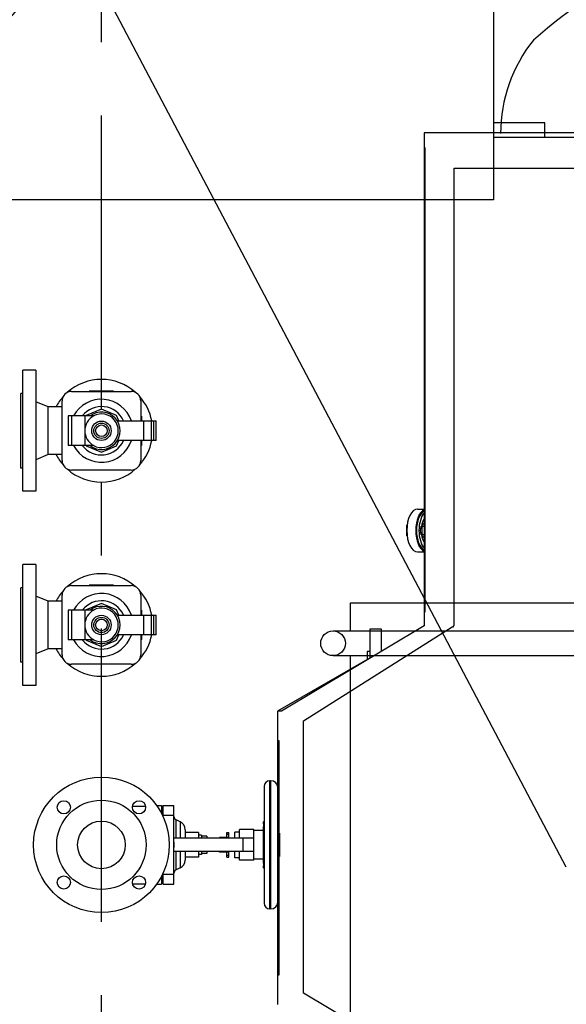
# Model space of a CAD drawing. Header units: millimetres. Extents: x 226749 to 325316, y -44191 to 40236.
# Tile 154 of 164: x 292903 to 293649, y 13402 to 14746. Entities that reach past the tile are written whole.
import ezdxf

# ---------------------------------------------------------------- set-up
doc = ezdxf.new("R2010")
doc.units = ezdxf.units.MM
doc.header["$LTSCALE"] = 100
doc.linetypes.add('CENTER', pattern=[7, 4, -1, 1, -1])
doc.layers.add('K_URZĄDZENIA', color=4, linetype='Continuous')
doc.layers.add('OPISY', color=7, linetype='Continuous')

# ---------------------------------------------------------------- blocks, each defined once
blk = doc.blocks.new('ZBIORNIK_RZUT')
at = {"layer": 'K_URZĄDZENIA'}
for p, q in [((147582.7, 97243.9), (147582.7, 95849.8)), ((147631, 95890.8), (147631, 97203.9)), ((148254.7, 95890.8), (147631, 95890.8)), ((148255.4, 95889.8), (148254.7, 95890.8)), ((148256.5, 95889.8), (148255.4, 95889.8)), ((148256.5, 95888), (148256.5, 95889.8)), ((148385, 95685.2), (148256.5, 95888)), ((148878.2, 95890.8), (148756.6, 95685.2)), ((147582.7, 95849.8), (147602.7, 95849.8)), ((147602.7, 95849.8), (147602.7, 95850.8)), ((147602.7, 95850.8), (148236.5, 95850.8)), ((147602.7, 95849.8), (148236.5, 95849.8)), ((148096, 95840.8), (148096, 95849.8)), ((148120.3, 95847.3), (148118.8, 95849.8)), ((148119.6, 95846), (148119.5, 95846)), ((148130.1, 95847.3), (148120.3, 95847.3)), ((148131.6, 95849.8), (148130.1, 95847.3)), ((148130.9, 95846), (148130.8, 95846)), ((148154.5, 95840.8), (148154.5, 95849.8)), ((148236.5, 95850.8), (148236.5, 95849.8)), ((148236.5, 95849.8), (148255.3, 95849.8)), ((148255.3, 95849.8), (148371.9, 95655.2)), ((148117.7, 95826.7), (148117.7, 95825.8)), ((148117.7, 95825.8), (148132.7, 95825.8)), ((148132.7, 95826.7), (148132.7, 95825.8)), ((148259.5, 95791.1), (148290.3, 95791.1)), ((148259.5, 95776.1), (148259.5, 95791.1)), ((148286.6, 95797.5), (148371.9, 95649.8)), ((148299, 95776.1), (148259.5, 95776.1)), ((148290.5, 95776.1), (148290.5, 95772.3)), ((148290.5, 95772.3), (148301.2, 95772.3)), ((148756.6, 95685.2), (148385, 95685.2)), ((148371.9, 95655.2), (148371.9, 95649.8)), ((148411.9, 95649.8), (148411.9, 95651.5)), ((148411.9, 95651.5), (148731.9, 95651.5)), ((148731.9, 95651.5), (148731.9, 95649.8)), ((148371.9, 95649.8), (148411.9, 95649.8)), ((148411.9, 95649.8), (148731.9, 95649.8)), ((148731.9, 95649.8), (148771.9, 95649.8))]:
    blk.add_line(p, q, dxfattribs=at)
for centre, radius, start, end in [((148015.1, 96491.4), 744.9, 190.453, 221.3733), ((147583.4, 96157.4), 203.2, 231.2117, 270), ((148125.2, 95855.8), 11.3, 212.143, 327.857)]:
    blk.add_arc(centre, radius, start, end, dxfattribs=at)
for centre, major_axis, ratio, start_param, end_param in [((148125.2, 95840.8), (29.2, 0), 0.499014, 3.141593, 6.283185), ((148125.2, 95853), (29.2, 0), 0.499014, 3.360533, 6.064245), ((148125.2, 95853), (27.2, 0), 0.499014, 3.376894, 6.047884), ((148125.2, 95856.4), (-27.2, 0), 0.499014, 0.509856, 2.631736), ((148125.2, 95857.6), (20.8, 0), 0.575833, 3.846193, 4.435976), ((148125.2, 95857.6), (20.8, 0), 0.575833, 4.988802, 5.578585)]:
    blk.add_ellipse(centre, major_axis=major_axis, ratio=ratio, start_param=start_param, end_param=end_param, dxfattribs=at)

msp = doc.modelspace()

# ---------------------------------------------------------------- linework, layer by layer
at = {"color": 7, "linetype": 'Continuous'}
for p, q in [((293549.62, 15225), (293549.62, 14500)), ((293619.62, 14605), (293549.62, 14605)), ((293619.62, 14585), (293619.62, 14605)), ((293914.62, 14585), (293549.62, 14585)), ((293549.62, 14500), (292109.62, 14500)), ((292907.62, 14102.5), (292907.62, 14267.5)), ((292924.92, 14267.5), (292907.62, 14267.5)), ((292924.92, 14267.5), (292924.92, 14102.5)), ((292904.62, 14134.15), (292904.62, 14235.85)), ((292907.62, 14235.85), (292904.62, 14235.85)), ((292973.96, 14238.66), (293055.28, 14238.66)), ((292998.12, 14238.66), (292998.12, 14239.23)), ((293031.12, 14239.23), (292998.12, 14239.23)), ((293031.12, 14238.66), (293031.12, 14239.23)), ((292942.12, 14217.5), (292924.92, 14224.5)), ((292942.12, 14152.5), (292942.12, 14217.5)), ((292960.96, 14217.5), (292942.12, 14217.5)), ((292960.96, 14144.34), (292960.96, 14225.66)), ((293014.62, 14214.23), (292993.95, 14205.67)), ((293035.29, 14205.67), (293014.62, 14214.23)), ((293068.28, 14225.66), (293068.28, 14198.5)), ((292969.12, 14205.25), (292969.12, 14164.75)), ((293004.43, 14205.25), (292969.12, 14205.25)), ((292991.95, 14205.25), (292991.95, 14164.75)), ((292993.95, 14205.67), (292993.78, 14205.25)), ((293038.25, 14198.5), (293035.29, 14205.67)), ((293069.12, 14205), (293068.28, 14205.23)), ((293069.12, 14205), (293069.12, 14198.5)), ((293036.25, 14198.5), (293089.4, 14198.5)), ((293089.4, 14171.5), (293089.4, 14198.5)), ((293004.43, 14164.75), (292969.12, 14164.75)), ((292993.78, 14164.75), (292993.95, 14164.34)), ((292993.95, 14164.34), (293014.62, 14155.78)), ((293014.62, 14155.78), (293035.29, 14164.34)), ((293035.29, 14164.34), (293038.25, 14171.5)), ((293089.4, 14171.5), (293036.25, 14171.5)), ((293068.28, 14171.5), (293068.28, 14144.34)), ((293069.12, 14165), (293068.28, 14164.78)), ((293069.12, 14171.5), (293069.12, 14165)), ((292942.12, 14152.5), (292924.92, 14145.5)), ((292960.96, 14152.5), (292942.12, 14152.5)), ((292907.62, 14134.15), (292904.62, 14134.15)), ((293055.28, 14131.34), (292973.96, 14131.34)), ((292924.92, 14102.5), (292907.62, 14102.5)), ((292907.62, 13837.5), (292907.62, 14002.5)), ((292924.92, 14002.5), (292907.62, 14002.5)), ((292924.92, 14002.5), (292924.92, 13837.5)), ((292973.96, 13973.66), (293055.28, 13973.66)), ((292998.12, 13973.66), (292998.12, 13974.23)), ((293031.12, 13974.23), (292998.12, 13974.23)), ((293031.12, 13973.66), (293031.12, 13974.23)), ((292904.62, 13869.15), (292904.62, 13970.85)), ((292907.62, 13970.85), (292904.62, 13970.85)), ((292942.12, 13952.5), (292924.92, 13959.5)), ((292960.96, 13879.34), (292960.96, 13960.66)), ((293068.28, 13960.66), (293068.28, 13933.5)), ((292942.12, 13887.5), (292942.12, 13952.5)), ((292960.96, 13952.5), (292942.12, 13952.5)), ((293014.62, 13949.23), (292993.95, 13940.67)), ((293035.29, 13940.67), (293014.62, 13949.23)), ((293354.62, 13911.85), (293354.62, 13950)), ((293354.62, 13950), (293974.62, 13950)), ((292969.12, 13940.25), (292969.12, 13899.75)), ((293004.43, 13940.25), (292969.12, 13940.25)), ((292991.95, 13940.25), (292991.95, 13899.75)), ((292993.95, 13940.67), (292993.78, 13940.25)), ((293038.25, 13933.5), (293035.29, 13940.67)), ((293036.25, 13933.5), (293089.4, 13933.5)), ((293069.12, 13940), (293068.28, 13940.23)), ((293069.12, 13940), (293069.12, 13933.5)), ((293089.4, 13906.5), (293089.4, 13933.5)), ((293035.29, 13899.34), (293038.25, 13906.5)), ((293089.4, 13906.5), (293036.25, 13906.5)), ((293068.28, 13906.5), (293068.28, 13879.34)), ((293069.12, 13906.5), (293069.12, 13900)), ((293330.62, 13911.85), (293998.62, 13911.85)), ((293004.43, 13899.75), (292969.12, 13899.75)), ((292993.78, 13899.75), (292993.95, 13899.34)), ((292993.95, 13899.34), (293014.62, 13890.78)), ((293014.62, 13890.78), (293035.29, 13899.34)), ((293069.12, 13900), (293068.28, 13899.78)), ((292942.12, 13887.5), (292924.92, 13880.5)), ((292960.96, 13887.5), (292942.12, 13887.5)), ((293330.62, 13878.15), (293981.77, 13878.15)), ((293354.62, 12596.85), (293354.62, 13878.15)), ((292907.62, 13869.15), (292904.62, 13869.15)), ((293055.28, 13866.34), (292973.96, 13866.34)), ((292924.92, 13837.5), (292907.62, 13837.5)), ((293245.42, 13707.5), (293244.42, 13707.5)), ((293236.42, 13699.5), (293236.42, 13540.5)), ((293255.42, 13697.5), (293255.42, 13542.5)), ((293057.07, 13673), (293074.7, 13673)), ((293089.96, 13673.66), (293096.62, 13673.66)), ((293096.62, 13673.66), (293096.62, 13662.77)), ((293098.82, 13667.5), (293096.62, 13667.5)), ((293098.82, 13658.17), (293098.82, 13673.66)), ((293098.82, 13673.66), (293113.62, 13673.66)), ((293113.62, 13566.34), (293113.62, 13673.66)), ((293121.89, 13651.54), (293116.51, 13654.05)), ((293235.62, 13650.75), (293235.62, 13589.26)), ((293235.74, 13651.22), (293236.42, 13652.47)), ((293128.82, 13640.67), (293128.82, 13629)), ((293147.22, 13637), (293128.82, 13637)), ((293147.22, 13637), (293147.22, 13629)), ((293185.82, 13629), (293185.82, 13637)), ((293185.82, 13637), (293188.32, 13637)), ((293188.32, 13629), (293188.32, 13637)), ((293196.52, 13629), (293196.52, 13637.5)), ((293203.02, 13637.5), (293196.52, 13637.5)), ((293203.02, 13629), (293203.02, 13641)), ((293222.32, 13641), (293203.02, 13641)), ((293222.32, 13599), (293222.32, 13641)), ((293235.62, 13639.5), (293222.32, 13639.5)), ((293255.42, 13636), (293257.47, 13636)), ((293257.47, 13636), (293257.47, 13604)), ((293222.32, 13629), (293113.62, 13629)), ((293151.22, 13633.2), (293147.22, 13633.2)), ((293151.22, 13633.2), (293151.22, 13629)), ((293158.22, 13631.9), (293151.22, 13631.9)), ((293158.22, 13631.9), (293158.22, 13629)), ((293175.82, 13629), (293175.82, 13630)), ((293188.32, 13630), (293175.82, 13630)), ((293222.32, 13611), (293113.62, 13611)), ((293128.82, 13611), (293128.82, 13599.33)), ((293147.22, 13611), (293147.22, 13603)), ((293151.22, 13611), (293151.22, 13606.8)), ((293158.22, 13611), (293158.22, 13608.1)), ((293175.82, 13610), (293175.82, 13611)), ((293188.32, 13610), (293175.82, 13610)), ((293185.82, 13603), (293185.82, 13611)), ((293188.32, 13603), (293188.32, 13611)), ((293196.52, 13602.5), (293196.52, 13611)), ((293203.02, 13599), (293203.02, 13611)), ((293255.42, 13620), (293257.47, 13620)), ((293147.22, 13603), (293128.82, 13603)), ((293151.22, 13606.8), (293147.22, 13606.8)), ((293158.22, 13608.1), (293151.22, 13608.1)), ((293185.82, 13603), (293188.32, 13603)), ((293203.02, 13602.5), (293196.52, 13602.5)), ((293222.32, 13599), (293203.02, 13599)), ((293235.62, 13600.5), (293222.32, 13600.5)), ((293255.42, 13604), (293257.47, 13604)), ((293121.89, 13588.46), (293116.51, 13585.95)), ((293235.74, 13588.78), (293236.42, 13587.53)), ((293096.62, 13577.23), (293096.62, 13566.34)), ((293098.82, 13572.5), (293096.62, 13572.5)), ((293098.82, 13566.34), (293098.82, 13581.84)), ((293057.07, 13567), (293074.7, 13567)), ((293089.96, 13566.34), (293096.62, 13566.34)), ((293098.82, 13566.34), (293113.62, 13566.34)), ((293245.42, 13532.5), (293244.42, 13532.5))]:
    msp.add_line(p, q, dxfattribs=at)
at = {"color": 0, "linetype": 'CENTER'}
msp.add_line((293014.62, 11415), (293014.62, 14785), dxfattribs=at)
at = {"color": 9, "linetype": 'Continuous'}
for p, q in [((292974.12, 14164.75), (292974.12, 14205.25)), ((293072.38, 14171.5), (293072.38, 14198.5)), ((293082.43, 14198.5), (293082.43, 14171.5)), ((293086.06, 14171.5), (293086.06, 14198.5)), ((292974.12, 13899.75), (292974.12, 13940.25)), ((293072.38, 13906.5), (293072.38, 13933.5)), ((293082.43, 13933.5), (293082.43, 13906.5)), ((293086.06, 13906.5), (293086.06, 13933.5)), ((293244.42, 13532.5), (293244.42, 13707.5)), ((293245.42, 13707.5), (293245.42, 13532.5)), ((293098.82, 13660.66), (293113.62, 13660.66)), ((293116.51, 13629), (293116.51, 13654.05)), ((293121.89, 13651.54), (293121.89, 13629)), ((293235.74, 13648.71), (293235.74, 13651.22)), ((293235.74, 13595.02), (293235.74, 13644.98)), ((293188.32, 13634.17), (293185.82, 13634.17)), ((293207.32, 13629), (293207.32, 13611)), ((293116.51, 13585.95), (293116.51, 13611)), ((293121.89, 13611), (293121.89, 13588.46)), ((293185.82, 13605.83), (293188.32, 13605.83)), ((293235.74, 13588.78), (293235.74, 13591.29)), ((293113.62, 13579.34), (293098.82, 13579.34))]:
    msp.add_line(p, q, dxfattribs=at)
at = {"color": 7, "linetype": 'Continuous'}
for centre, radius in [((292744.62, 14887.5), 201), ((293014.62, 14185), 10.41), ((293014.62, 14185), 7.88), ((293014.62, 13920), 10.41), ((293014.62, 13920), 7.88), ((293330.62, 13895), 16.85), ((293014.62, 13620), 92.5), ((293014.62, 13620), 61), ((292963.35, 13671.27), 9), ((293065.89, 13671.27), 9), ((293014.62, 13620), 32.5), ((292963.35, 13568.74), 9), ((293065.89, 13568.74), 9)]:
    msp.add_circle(centre, radius, dxfattribs=at)
at = {"color": 9, "linetype": 'Continuous'}
for centre in [(293014.62, 14185), (293014.62, 13920)]:
    msp.add_circle(centre, 13.29, dxfattribs=at)
at = {"color": 7, "linetype": 'Continuous'}
for centre, radius, start, end in [((293014.62, 14185), 70, 48.18585, 131.81325), ((293014.62, 14185), 70, 138.35287, 152.31717), ((292973.96, 14225.66), 13, 90, 180), ((293014.62, 14185), 43, 18.31332, 151.87834), ((293055.28, 14225.66), 13, 0, 90), ((293014.62, 14185), 70, 11.12814, 41.64677), ((293014.62, 14185), 22.67, 116.70083, 243.29917), ((293014.62, 14185), 25.5, 232.57199, 127.42801), ((293014.62, 14185), 43, 208.12166, 341.68668), ((293014.62, 14185), 70, 318.35287, 348.87165), ((293014.62, 14185), 70, 207.68293, 221.64677), ((292973.96, 14144.34), 13, 180, 270), ((293014.62, 14185), 70, 228.18585, 311.81325), ((293055.28, 14144.34), 13, 270, 0), ((293014.62, 13920), 70, 48.18585, 131.81325), ((292973.96, 13960.66), 13, 90, 180), ((293055.28, 13960.66), 13, 0, 90), ((293014.62, 13920), 70, 138.35287, 152.31717), ((293014.62, 13920), 43, 18.31332, 151.87834), ((293014.62, 13920), 70, 11.12814, 41.64677), ((293014.62, 13920), 25.5, 232.57199, 127.42801), ((293014.62, 13920), 22.67, 116.70083, 243.29917), ((293014.62, 13920), 43, 208.12166, 341.68668), ((293014.62, 13920), 70, 318.35287, 348.87165), ((293014.62, 13920), 70, 207.68293, 221.64677), ((292973.96, 13879.34), 13, 180, 270), ((293055.28, 13879.34), 13, 270, 0), ((293014.62, 13920), 70, 228.18585, 311.81325), ((293244.42, 13699.5), 8, 90, 180), ((293245.42, 13697.5), 10, 0, 90), ((293118.62, 13658.59), 5, 180, 245), ((293116.82, 13640.67), 12, 0, 65), ((293236.62, 13650.75), 1, 151.38954, 180), ((292665.79, 13619.64), 447.86, 0.04576, 0.49353), ((292665.79, 13620.36), 447.86, 359.50647, 359.95424), ((293116.82, 13599.33), 12, 295, 0), ((293118.62, 13581.42), 5, 115, 180), ((293236.62, 13589.26), 1, 180, 208.61046), ((293245.42, 13542.5), 10, 270, 0), ((293244.42, 13540.5), 8, 180, 270)]:
    msp.add_arc(centre, radius, start, end, dxfattribs=at)
at = {"color": 9, "linetype": 'Continuous'}
for centre, radius, start, end in [((293014.62, 14185), 33, 24.17443, 142.12195), ((293014.62, 14185), 22.95, 241.9487, 118.0513), ((293014.62, 14185), 33, 217.87796, 335.82594), ((293014.62, 13920), 33, 24.17443, 142.12195), ((293014.62, 13920), 22.95, 241.9487, 118.0513), ((293014.62, 13920), 33, 217.87796, 335.82594)]:
    msp.add_arc(centre, radius, start, end, dxfattribs=at)
at = {"layer": 'OPISY', "color": 1}
msp.add_line((293648.82, 13589.56), (293018.01, 14785.37), dxfattribs=at)

# ---------------------------------------------------------------- block references
at = {"layer": 'K_URZĄDZENIA', "rotation": 270}
msp.add_blockref('ZBIORNIK_RZUT', (197605, 162174.1), dxfattribs=at)

doc.saveas('drawing.dxf')
